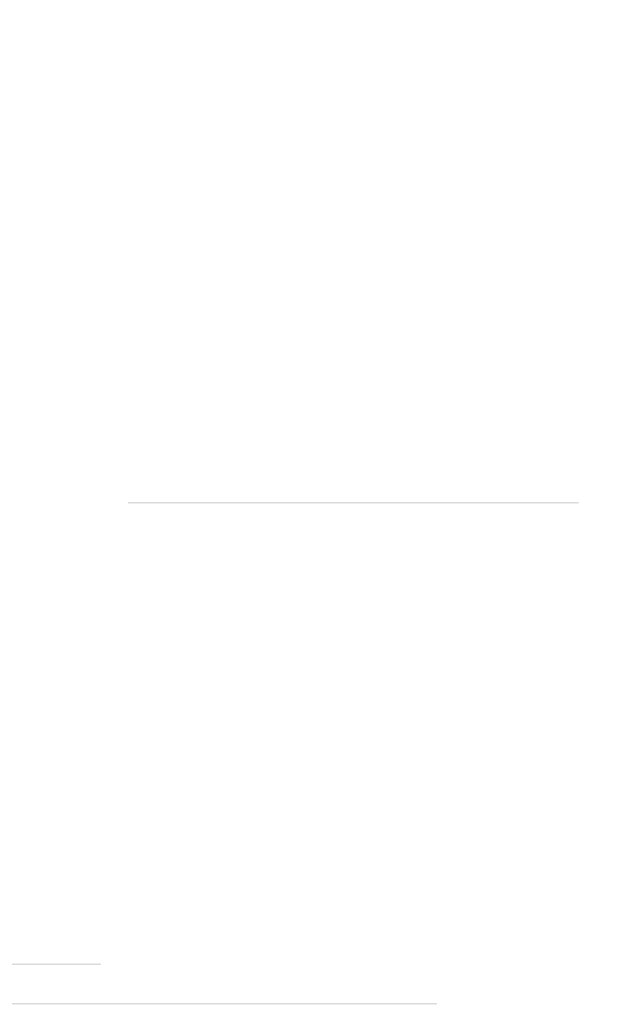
# Model space of a CAD drawing. Header units: millimetres. Extents: x -16329 to 169533, y -50079 to -15666.
# Tile 6 of 13: x 103791 to 110733, y -50079 to -38679. Entities that reach past the tile are written whole.
import ezdxf

# ---------------------------------------------------------------- set-up
doc = ezdxf.new("R2010")
doc.units = ezdxf.units.MM
doc.header["$LTSCALE"] = 10
for name, color, linetype in [('Nowe_A-Ściany-Działowe', 7, 'Continuous'), ('Nowe_A-Ściany-Wewnętrzne', 7, 'Continuous'), ('Nowe_A-Ściany-Zewnętrzne', 7, 'Continuous')]:
    doc.layers.add(name, color=color, linetype=linetype)
pattern_1 = [(0, (-167137.645, 36065.26), (0, 86.60254), [0, -50]), (0, (-167112.645, 36108.56), (0, 86.60254), [0, -50])]
pattern_2 = [(0, (-167137.645, 36065.257), (0, 37.5), [0, -37.5])]

msp = doc.modelspace()

# ---------------------------------------------------------------- hatches: boundary and pattern name
at = {"layer": 'Nowe_A-Ściany-Działowe', "linetype": 'Continuous', "lineweight": 0, "true_color": 0x000000}
h = msp.add_hatch(dxfattribs=at)
h.set_pattern_fill('Tynk', color=18, style=0, pattern_type=2)
h.set_pattern_definition(pattern_1)
h.paths.add_polyline_path([(104868.8, -47089.39), (104868.8, -47079.39), (104858.8, -47079.39), (104858.8, -47089.39)])
h = msp.add_hatch(dxfattribs=at)
h.set_pattern_fill('Tynk', color=18, style=0, pattern_type=2)
h.set_pattern_definition(pattern_1)
h.paths.add_polyline_path([(108163.36, -47079.39), (104868.8, -47079.39), (104868.8, -47089.39), (108163.36, -47089.39)])
h = msp.add_hatch(dxfattribs=at)
h.set_pattern_fill('Tynk', color=18, style=0, pattern_type=2)
h.set_pattern_definition(pattern_1)
h.paths.add_polyline_path([(104868.8, -47214.39), (104868.8, -47204.39), (104858.8, -47204.39), (104858.8, -47214.39)])
h = msp.add_hatch(dxfattribs=at)
h.set_pattern_fill('Tynk', color=18, style=0, pattern_type=2)
h.set_pattern_definition(pattern_1)
h.paths.add_polyline_path([(104868.8, -47214.39), (108163.36, -47214.39), (108163.36, -47204.39), (104868.8, -47204.39)])
h = msp.add_hatch(dxfattribs=at)
h.set_pattern_fill('Tynk', color=18, style=0, pattern_type=2)
h.set_pattern_definition(pattern_1)
h.paths.add_polyline_path([(108163.36, -47204.39), (108163.36, -47214.39), (108173.36, -47214.39), (108173.36, -47204.39)])
h = msp.add_hatch(dxfattribs=at)
h.set_pattern_fill('Tynk', color=18, style=0, pattern_type=2)
h.set_pattern_definition(pattern_1)
h.paths.add_polyline_path([(104868.8, -49609.15), (104858.8, -49609.15), (104858.8, -49619.15), (104868.8, -49619.15)])
at = {"layer": 'Nowe_A-Ściany-Wewnętrzne', "linetype": 'Continuous', "lineweight": 0, "true_color": 0x000000}
h = msp.add_hatch(dxfattribs=at)
h.set_pattern_fill('Tynk', color=18, style=0, pattern_type=2)
h.set_pattern_definition(pattern_1)
h.paths.add_polyline_path([(110263.36, -38689.45), (110273.36, -38689.45), (110463.36, -38689.45), (110463.36, -38679.45), (110263.36, -38679.45)])
h = msp.add_hatch(dxfattribs=at)
h.set_pattern_fill('Tynk', color=18, style=0, pattern_type=2)
h.set_pattern_definition(pattern_1)
h.paths.add_polyline_path([(110263.36, -39234.62), (110273.36, -39234.62), (110273.36, -38689.45), (110263.36, -38689.45)])
h = msp.add_hatch(dxfattribs=at)
h.set_pattern_fill('Tynk', color=18, style=0, pattern_type=2)
h.set_pattern_definition(pattern_1)
h.paths.add_polyline_path([(110733.36, -38679.45), (110523.36, -38679.45), (110523.36, -38689.45), (110723.36, -38689.45), (110733.36, -38689.45)])
h = msp.add_hatch(dxfattribs=at)
h.set_pattern_fill('Tynk', color=18, style=0, pattern_type=2)
h.set_pattern_definition(pattern_1)
h.paths.add_polyline_path([(110723.36, -39578.62), (110733.36, -39578.62), (110733.36, -38689.45), (110723.36, -38689.45)])
h = msp.add_hatch(dxfattribs=at)
h.set_pattern_fill('Tynk', color=18, style=0, pattern_type=2)
h.set_pattern_definition(pattern_1)
h.paths.add_polyline_path([(104733.8, -39144.62), (104743.8, -39144.62), (104888.8, -39144.62), (104888.8, -39134.62), (104733.8, -39134.62)])
h = msp.add_hatch(dxfattribs=at)
h.set_pattern_fill('Tynk', color=18, style=0, pattern_type=2)
h.set_pattern_definition(pattern_1)
h.paths.add_polyline_path([(104993.8, -39144.62), (104993.8, -39234.62), (105003.8, -39234.62), (105003.8, -39144.62)])
h = msp.add_hatch(dxfattribs=at)
h.set_pattern_fill('Tynk', color=18, style=0, pattern_type=2)
h.set_pattern_definition(pattern_1)
h.paths.add_polyline_path([(105003.8, -39234.62), (104993.8, -39244.62), (105003.8, -39244.62)])
h = msp.add_hatch(dxfattribs=at)
h.set_pattern_fill('Tynk', color=18, style=0, pattern_type=2)
h.set_pattern_definition(pattern_1)
h.paths.add_polyline_path([(104993.8, -39234.62), (104993.8, -39244.62), (105003.8, -39234.62)])
h = msp.add_hatch(dxfattribs=at)
h.set_pattern_fill('Tynk', color=18, style=0, pattern_type=2)
h.set_pattern_definition(pattern_1)
h.paths.add_polyline_path([(110263.36, -39234.62), (110263.36, -39244.62), (110273.36, -39244.62), (110273.36, -39234.62)])
h = msp.add_hatch(dxfattribs=at)
h.set_pattern_fill('Tynk', color=18, style=0, pattern_type=2)
h.set_pattern_definition(pattern_1)
h.paths.add_polyline_path([(104743.8, -39494.62), (104733.8, -39504.62), (104743.8, -39504.62)])
h = msp.add_hatch(dxfattribs=at)
h.set_pattern_fill('Tynk', color=18, style=0, pattern_type=2)
h.set_pattern_definition(pattern_1)
h.paths.add_polyline_path([(110263.36, -39494.62), (110263.36, -39504.62), (110273.36, -39504.62), (110273.36, -39494.62)])
h = msp.add_hatch(dxfattribs=at)
h.set_pattern_fill('Tynk', color=18, style=0, pattern_type=2)
h.set_pattern_definition(pattern_1)
h.paths.add_polyline_path([(110263.36, -39504.62), (110263.36, -39578.62), (110273.36, -39578.62), (110273.36, -39504.62)])
h = msp.add_hatch(dxfattribs=at)
h.set_pattern_fill('Tynk', color=18, style=0, pattern_type=2)
h.set_pattern_definition(pattern_1)
h.paths.add_polyline_path([(110263.36, -41039.55), (110273.36, -41039.55), (110273.36, -40928.62), (110263.36, -40928.62)])
h = msp.add_hatch(dxfattribs=at)
h.set_pattern_fill('Tynk', color=18, style=0, pattern_type=2)
h.set_pattern_definition(pattern_1)
h.paths.add_polyline_path([(110733.36, -40928.62), (110723.36, -40928.62), (110723.36, -41174.55), (110733.36, -41174.55)])
h = msp.add_hatch(dxfattribs=at)
h.set_pattern_fill('Tynk', color=18, style=0, pattern_type=2)
h.set_pattern_definition(pattern_1)
h.paths.add_polyline_path([(104733.8, -41049.55), (104743.8, -41049.55), (104733.8, -41039.55)])
h = msp.add_hatch(dxfattribs=at)
h.set_pattern_fill('Tynk', color=18, style=0, pattern_type=2)
h.set_pattern_definition(pattern_1)
h.paths.add_polyline_path([(104743.8, -41039.55), (104733.8, -41039.55), (104743.8, -41049.55)])
h = msp.add_hatch(dxfattribs=at)
h.set_pattern_fill('Tynk', color=18, style=0, pattern_type=2)
h.set_pattern_definition(pattern_1)
h.paths.add_polyline_path([(104743.8, -41049.55), (108128.36, -41049.55), (108128.36, -41039.55), (104743.8, -41039.55)])
h = msp.add_hatch(dxfattribs=at)
h.set_pattern_fill('Tynk', color=18, style=0, pattern_type=2)
h.set_pattern_definition(pattern_1)
h.paths.add_polyline_path([(108128.36, -41049.55), (108138.36, -41049.55), (108138.36, -41039.55), (108128.36, -41039.55)])
h = msp.add_hatch(dxfattribs=at)
h.set_pattern_fill('Tynk', color=18, style=0, pattern_type=2)
h.set_pattern_definition(pattern_1)
h.paths.add_polyline_path([(108253.36, -41049.55), (110263.36, -41049.55), (110263.36, -41039.55), (108253.36, -41039.55)])
h = msp.add_hatch(dxfattribs=at)
h.set_pattern_fill('Tynk', color=18, style=0, pattern_type=2)
h.set_pattern_definition(pattern_1)
h.paths.add_polyline_path([(110263.36, -41039.55), (110263.36, -41049.55), (110273.36, -41049.55), (110273.36, -41039.55)])
h = msp.add_hatch(dxfattribs=at)
h.set_pattern_fill('Tynk', color=18, style=0, pattern_type=2)
h.set_pattern_definition(pattern_1)
h.paths.add_polyline_path([(110273.36, -41299.55), (110273.36, -41174.55), (110263.36, -41174.55), (110263.36, -41299.55)])
h = msp.add_hatch(dxfattribs=at)
h.set_pattern_fill('Tynk', color=18, style=0, pattern_type=2)
h.set_pattern_definition(pattern_1)
h.paths.add_polyline_path([(110723.36, -41508.54), (110733.36, -41508.54), (110733.36, -41174.55), (110723.36, -41174.55)])
h = msp.add_hatch(dxfattribs=at)
h.set_pattern_fill('Tynk', color=18, style=0, pattern_type=2)
h.set_pattern_definition(pattern_1)
h.paths.add_polyline_path([(105003.8, -41309.55), (104993.8, -41299.55), (104993.8, -41309.55)])
h = msp.add_hatch(dxfattribs=at)
h.set_pattern_fill('Tynk', color=18, style=0, pattern_type=2)
h.set_pattern_definition(pattern_1)
h.paths.add_polyline_path([(105003.8, -41299.55), (104993.8, -41299.55), (105003.8, -41309.55)])
h = msp.add_hatch(dxfattribs=at)
h.set_pattern_fill('Tynk', color=18, style=0, pattern_type=2)
h.set_pattern_definition(pattern_1)
h.paths.add_polyline_path([(105003.8, -41682.05), (105003.8, -41309.55), (104993.8, -41309.55), (104993.8, -41682.05)])
h = msp.add_hatch(dxfattribs=at)
h.set_pattern_fill('Tynk', color=18, style=0, pattern_type=2)
h.set_pattern_definition(pattern_1)
h.paths.add_polyline_path([(105003.8, -41309.55), (105843.8, -41309.55), (105843.8, -41299.55), (105003.8, -41299.55)])
h = msp.add_hatch(dxfattribs=at)
h.set_pattern_fill('Tynk', color=18, style=0, pattern_type=2)
h.set_pattern_definition(pattern_1)
h.paths.add_polyline_path([(106023.8, -41309.55), (110263.36, -41309.55), (110263.36, -41299.55), (106023.8, -41299.55)])
h = msp.add_hatch(dxfattribs=at)
h.set_pattern_fill('Tynk', color=18, style=0, pattern_type=2)
h.set_pattern_definition(pattern_1)
h.paths.add_polyline_path([(106028.8, -41862.05), (106028.8, -41309.55), (106023.8, -41309.55), (106023.8, -41862.05)])
h = msp.add_hatch(dxfattribs=at)
h.set_pattern_fill('Tynk', color=18, style=0, pattern_type=2)
h.set_pattern_definition(pattern_1)
h.paths.add_polyline_path([(110263.36, -41299.55), (110263.36, -41309.55), (110273.36, -41309.55), (110273.36, -41299.55)])
h = msp.add_hatch(dxfattribs=at)
h.set_pattern_fill('Tynk', color=18, style=0, pattern_type=2)
h.set_pattern_definition(pattern_1)
h.paths.add_polyline_path([(110263.36, -41309.55), (110263.36, -41508.54), (110273.36, -41508.54), (110273.36, -41309.55)])
h = msp.add_hatch(dxfattribs=at)
h.set_pattern_fill('Tynk', color=18, style=0, pattern_type=2)
h.set_pattern_definition(pattern_1)
h.paths.add_polyline_path([(104643.8, -41544.15), (104733.8, -41544.15), (104733.8, -41534.15), (104643.8, -41534.15)])
h = msp.add_hatch(dxfattribs=at)
h.set_pattern_fill('Tynk', color=18, style=0, pattern_type=2)
h.set_pattern_definition(pattern_1)
h.paths.add_polyline_path([(104743.8, -41544.15), (104743.8, -41534.15), (104733.8, -41534.15), (104733.8, -41544.15)])
h = msp.add_hatch(dxfattribs=at)
h.set_pattern_fill('Tynk', color=18, style=0, pattern_type=2)
h.set_pattern_definition(pattern_1)
h.paths.add_polyline_path([(110263.36, -41518.54), (110463.36, -41518.54), (110463.36, -41508.54), (110273.36, -41508.54), (110263.36, -41508.54)])
h = msp.add_hatch(dxfattribs=at)
h.set_pattern_fill('Tynk', color=18, style=0, pattern_type=2)
h.set_pattern_definition(pattern_1)
h.paths.add_polyline_path([(110733.36, -41508.54), (110723.36, -41508.54), (110523.36, -41508.54), (110523.36, -41518.54), (110733.36, -41518.54)])
h = msp.add_hatch(dxfattribs=at)
h.set_pattern_fill('Tynk', color=18, style=0, pattern_type=2)
h.set_pattern_definition(pattern_1)
h.paths.add_polyline_path([(104643.8, -41794.15), (104643.8, -41804.15), (104733.8, -41804.15), (104733.8, -41794.15)])
h = msp.add_hatch(dxfattribs=at)
h.set_pattern_fill('Tynk', color=18, style=0, pattern_type=2)
h.set_pattern_definition(pattern_1)
h.paths.add_polyline_path([(104743.8, -41804.15), (104743.8, -41794.15), (104733.8, -41794.15), (104733.8, -41804.15)])
h = msp.add_hatch(dxfattribs=at)
h.set_pattern_fill('Tynk', color=18, style=0, pattern_type=2)
h.set_pattern_definition(pattern_1)
h.paths.add_polyline_path([(105003.8, -44309.15), (105003.8, -41862.05), (104993.8, -41862.05), (104993.8, -44309.15)])
h = msp.add_hatch(dxfattribs=at)
h.set_pattern_fill('Tynk', color=18, style=0, pattern_type=2)
h.set_pattern_definition(pattern_1)
h.paths.add_polyline_path([(106023.8, -41862.05), (105033.8, -41862.05), (105033.8, -41867.05), (106023.8, -41867.05)])
h = msp.add_hatch(dxfattribs=at)
h.set_pattern_fill('Tynk', color=18, style=0, pattern_type=2)
h.set_pattern_definition(pattern_1)
h.paths.add_polyline_path([(106028.8, -41862.05), (106023.8, -41862.05), (106028.8, -41867.05)])
h = msp.add_hatch(dxfattribs=at)
h.set_pattern_fill('Tynk', color=18, style=0, pattern_type=2)
h.set_pattern_definition(pattern_1)
h.paths.add_polyline_path([(106023.8, -41862.05), (106023.8, -41867.05), (106028.8, -41867.05)])
h = msp.add_hatch(dxfattribs=at)
h.set_pattern_fill('Tynk', color=18, style=0, pattern_type=2)
h.set_pattern_definition(pattern_1)
h.paths.add_polyline_path([(110263.36, -42508.54), (110273.36, -42508.54), (110463.36, -42508.54), (110463.36, -42498.54), (110263.36, -42498.54)])
h = msp.add_hatch(dxfattribs=at)
h.set_pattern_fill('Tynk', color=18, style=0, pattern_type=2)
h.set_pattern_definition(pattern_1)
h.paths.add_polyline_path([(110273.36, -42508.54), (110263.36, -42508.54), (110263.36, -42908.73), (110273.36, -42908.73)])
h = msp.add_hatch(dxfattribs=at)
h.set_pattern_fill('Tynk', color=18, style=0, pattern_type=2)
h.set_pattern_definition(pattern_1)
h.paths.add_polyline_path([(110733.36, -42498.54), (110523.36, -42498.54), (110523.36, -42508.54), (110723.36, -42508.54), (110733.36, -42508.54)])
h = msp.add_hatch(dxfattribs=at)
h.set_pattern_fill('Tynk', color=18, style=0, pattern_type=2)
h.set_pattern_definition(pattern_1)
h.paths.add_polyline_path([(110733.36, -42508.54), (110723.36, -42508.54), (110723.36, -42908.73), (110733.36, -42908.73)])
h = msp.add_hatch(dxfattribs=at)
h.set_pattern_fill('Tynk', color=18, style=0, pattern_type=2)
h.set_pattern_definition(pattern_1)
h.paths.add_polyline_path([(110263.36, -43898.73), (110263.36, -43908.73), (110273.36, -43908.73), (110618.36, -43908.73), (110618.36, -43898.73)])
h = msp.add_hatch(dxfattribs=at)
h.set_pattern_fill('Tynk', color=18, style=0, pattern_type=2)
h.set_pattern_definition(pattern_1)
h.paths.add_polyline_path([(110263.36, -44309.15), (110273.36, -44309.15), (110273.36, -43908.73), (110263.36, -43908.73)])
h = msp.add_hatch(dxfattribs=at)
h.set_pattern_fill('Tynk', color=18, style=0, pattern_type=2)
h.set_pattern_definition(pattern_1)
h.paths.add_polyline_path([(110723.36, -44769.15), (110733.36, -44769.15), (110733.36, -43908.73), (110723.36, -43908.73)])
h = msp.add_hatch(dxfattribs=at)
h.set_pattern_fill('Tynk', color=18, style=0, pattern_type=2)
h.set_pattern_definition(pattern_1)
h.paths.add_polyline_path([(104993.8, -44309.15), (104993.8, -44319.15), (105003.8, -44309.15)])
h = msp.add_hatch(dxfattribs=at)
h.set_pattern_fill('Tynk', color=18, style=0, pattern_type=2)
h.set_pattern_definition(pattern_1)
h.paths.add_polyline_path([(105003.8, -44309.15), (104993.8, -44319.15), (105003.8, -44319.15)])
h = msp.add_hatch(dxfattribs=at)
h.set_pattern_fill('Tynk', color=18, style=0, pattern_type=2)
h.set_pattern_definition(pattern_1)
h.paths.add_polyline_path([(105003.8, -44319.15), (108163.36, -44319.15), (108163.36, -44309.15), (105003.8, -44309.15)])
h = msp.add_hatch(dxfattribs=at)
h.set_pattern_fill('Gips', color=18, style=0, pattern_type=2)
h.set_pattern_definition(pattern_2)
h.paths.add_polyline_path([(105033.8, -44279.15), (105046.3, -44279.15), (105046.3, -44266.65), (105033.8, -44266.65)])
h = msp.add_hatch(dxfattribs=at)
h.set_pattern_fill('Gips', color=18, style=0, pattern_type=2)
h.set_pattern_definition(pattern_2)
h.paths.add_polyline_path([(105046.3, -44279.15), (110263.36, -44279.15), (110263.36, -44266.65), (105046.3, -44266.65)])
h = msp.add_hatch(dxfattribs=at)
h.set_pattern_fill('Tynk', color=18, style=0, pattern_type=2)
h.set_pattern_definition(pattern_1)
h.paths.add_polyline_path([(108163.36, -44319.15), (108173.36, -44319.15), (108163.36, -44309.15)])
h = msp.add_hatch(dxfattribs=at)
h.set_pattern_fill('Tynk', color=18, style=0, pattern_type=2)
h.set_pattern_definition(pattern_1)
h.paths.add_polyline_path([(110263.36, -44319.15), (110273.36, -44319.15), (110263.36, -44309.15)])
h = msp.add_hatch(dxfattribs=at)
h.set_pattern_fill('Tynk', color=18, style=0, pattern_type=2)
h.set_pattern_definition(pattern_1)
h.paths.add_polyline_path([(110263.36, -44309.15), (110273.36, -44319.15), (110273.36, -44309.15)])
h = msp.add_hatch(dxfattribs=at)
h.set_pattern_fill('Tynk', color=18, style=0, pattern_type=2)
h.set_pattern_definition(pattern_1)
h.paths.add_polyline_path([(104733.8, -44569.15), (104733.8, -44579.15), (104743.8, -44569.15)])
h = msp.add_hatch(dxfattribs=at)
h.set_pattern_fill('Tynk', color=18, style=0, pattern_type=2)
h.set_pattern_definition(pattern_1)
h.paths.add_polyline_path([(104743.8, -44569.15), (104733.8, -44579.15), (104743.8, -44579.15)])
h = msp.add_hatch(dxfattribs=at)
h.set_pattern_fill('Tynk', color=18, style=0, pattern_type=2)
h.set_pattern_definition(pattern_1)
h.paths.add_polyline_path([(104743.8, -44579.15), (108163.36, -44579.15), (108163.36, -44569.15), (104743.8, -44569.15)])
h = msp.add_hatch(dxfattribs=at)
h.set_pattern_fill('Tynk', color=18, style=0, pattern_type=2)
h.set_pattern_definition(pattern_1)
h.paths.add_polyline_path([(108163.36, -44569.15), (108163.36, -44579.15), (108173.36, -44579.15), (108173.36, -44569.15)])
h = msp.add_hatch(dxfattribs=at)
h.set_pattern_fill('Tynk', color=18, style=0, pattern_type=2)
h.set_pattern_definition(pattern_1)
h.paths.add_polyline_path([(108163.36, -44579.15), (108163.36, -45379.41), (108173.36, -45379.41), (108173.36, -44579.15)])
h = msp.add_hatch(dxfattribs=at)
h.set_pattern_fill('Tynk', color=18, style=0, pattern_type=2)
h.set_pattern_definition(pattern_1)
h.paths.add_polyline_path([(108633.36, -44779.15), (108623.36, -44779.15), (108623.36, -45379.41), (108633.36, -45379.41)])
h = msp.add_hatch(dxfattribs=at)
h.set_pattern_fill('Tynk', color=18, style=0, pattern_type=2)
h.set_pattern_definition(pattern_1)
h.paths.add_polyline_path([(110723.36, -44779.15), (110733.36, -44779.15), (110723.36, -44769.15)])
h = msp.add_hatch(dxfattribs=at)
h.set_pattern_fill('Tynk', color=18, style=0, pattern_type=2)
h.set_pattern_definition(pattern_1)
h.paths.add_polyline_path([(110733.36, -44769.15), (110723.36, -44769.15), (110733.36, -44779.15)])
h = msp.add_hatch(dxfattribs=at)
h.set_pattern_fill('Tynk', color=18, style=0, pattern_type=2)
h.set_pattern_definition(pattern_1)
h.paths.add_polyline_path([(108163.36, -47079.39), (108173.36, -47079.39), (108173.36, -46779.41), (108163.36, -46779.41)])
h = msp.add_hatch(dxfattribs=at)
h.set_pattern_fill('Tynk', color=18, style=0, pattern_type=2)
h.set_pattern_definition(pattern_1)
h.paths.add_polyline_path([(108623.36, -47959.39), (108633.36, -47959.39), (108633.36, -46779.41), (108623.36, -46779.41)])
h = msp.add_hatch(dxfattribs=at)
h.set_pattern_fill('Tynk', color=18, style=0, pattern_type=2)
h.set_pattern_definition(pattern_1)
h.paths.add_polyline_path([(108163.36, -47079.39), (108163.36, -47089.39), (108173.36, -47089.39), (108173.36, -47079.39)])
h = msp.add_hatch(dxfattribs=at)
h.set_pattern_fill('Tynk', color=18, style=0, pattern_type=2)
h.set_pattern_definition(pattern_1)
h.paths.add_polyline_path([(108163.36, -47214.39), (108163.36, -47959.39), (108173.36, -47959.39), (108173.36, -47214.39)])
h = msp.add_hatch(dxfattribs=at)
h.set_pattern_fill('Tynk', color=18, style=0, pattern_type=2)
h.set_pattern_definition(pattern_1)
h.paths.add_polyline_path([(108163.36, -47969.39), (108363.36, -47969.39), (108363.36, -47959.39), (108173.36, -47959.39), (108163.36, -47959.39)])
h = msp.add_hatch(dxfattribs=at)
h.set_pattern_fill('Tynk', color=18, style=0, pattern_type=2)
h.set_pattern_definition(pattern_1)
h.paths.add_polyline_path([(108633.36, -47959.39), (108623.36, -47959.39), (108423.36, -47959.39), (108423.36, -47969.39), (108633.36, -47969.39)])
h = msp.add_hatch(dxfattribs=at)
h.set_pattern_fill('Tynk', color=18, style=0, pattern_type=2)
h.set_pattern_definition(pattern_1)
h.paths.add_polyline_path([(108163.36, -49359.39), (108173.36, -49359.39), (108363.36, -49359.39), (108363.36, -49349.39), (108163.36, -49349.39)])
h = msp.add_hatch(dxfattribs=at)
h.set_pattern_fill('Tynk', color=18, style=0, pattern_type=2)
h.set_pattern_definition(pattern_1)
h.paths.add_polyline_path([(108163.36, -49609.15), (108173.36, -49609.15), (108173.36, -49359.39), (108163.36, -49359.39)])
h = msp.add_hatch(dxfattribs=at)
h.set_pattern_fill('Tynk', color=18, style=0, pattern_type=2)
h.set_pattern_definition(pattern_1)
h.paths.add_polyline_path([(108633.36, -49349.39), (108423.36, -49349.39), (108423.36, -49359.39), (108623.36, -49359.39), (108633.36, -49359.39)])
h = msp.add_hatch(dxfattribs=at)
h.set_pattern_fill('Tynk', color=18, style=0, pattern_type=2)
h.set_pattern_definition(pattern_1)
h.paths.add_polyline_path([(108633.36, -49359.39), (108623.36, -49359.39), (108623.36, -50069.15), (108633.36, -50069.15)])
at = {"layer": 'Nowe_A-Ściany-Zewnętrzne', "linetype": 'Continuous', "lineweight": 0, "true_color": 0x000000}
h = msp.add_hatch(dxfattribs=at)
h.set_pattern_fill('Tynk', color=18, style=0, pattern_type=2)
h.set_pattern_definition(pattern_1)
h.paths.add_polyline_path([(108163.36, -44309.15), (108173.36, -44319.15), (108173.36, -44309.15)])
h = msp.add_hatch(dxfattribs=at)
h.set_pattern_fill('Tynk', color=18, style=0, pattern_type=2)
h.set_pattern_definition(pattern_1)
h.paths.add_polyline_path([(110263.36, -44309.15), (108173.36, -44309.15), (108173.36, -44319.15), (110263.36, -44319.15)])
h = msp.add_hatch(dxfattribs=at)
h.set_pattern_fill('Tynk', color=18, style=0, pattern_type=2)
h.set_pattern_definition(pattern_1)
h.paths.add_polyline_path([(108623.36, -44779.15), (108633.36, -44779.15), (108623.36, -44769.15)])
h = msp.add_hatch(dxfattribs=at)
h.set_pattern_fill('Tynk', color=18, style=0, pattern_type=2)
h.set_pattern_definition(pattern_1)
h.paths.add_polyline_path([(108623.36, -44769.15), (108633.36, -44779.15), (108633.36, -44769.15)])
h = msp.add_hatch(dxfattribs=at)
h.set_pattern_fill('Tynk', color=18, style=0, pattern_type=2)
h.set_pattern_definition(pattern_1)
h.paths.add_polyline_path([(104733.8, -49609.15), (98833.36, -49609.15), (98833.36, -49619.15), (104733.8, -49619.15)])
h = msp.add_hatch(dxfattribs=at)
h.set_pattern_fill('Tynk', color=18, style=0, pattern_type=2)
h.set_pattern_definition(pattern_1)
h.paths.add_polyline_path([(104743.8, -49609.15), (104733.8, -49609.15), (104733.8, -49619.15), (104743.8, -49619.15)])
h = msp.add_hatch(dxfattribs=at)
h.set_pattern_fill('Tynk', color=18, style=0, pattern_type=2)
h.set_pattern_definition(pattern_1)
h.paths.add_polyline_path([(108163.36, -49609.15), (104868.8, -49609.15), (104868.8, -49619.15), (108163.36, -49619.15)])
h = msp.add_hatch(dxfattribs=at)
h.set_pattern_fill('Tynk', color=18, style=0, pattern_type=2)
h.set_pattern_definition(pattern_1)
h.paths.add_polyline_path([(108163.36, -49609.15), (108173.36, -49619.15), (108173.36, -49609.15)])
h = msp.add_hatch(dxfattribs=at)
h.set_pattern_fill('Tynk', color=18, style=0, pattern_type=2)
h.set_pattern_definition(pattern_1)
h.paths.add_polyline_path([(108163.36, -49619.15), (108173.36, -49619.15), (108163.36, -49609.15)])
h = msp.add_hatch(dxfattribs=at)
h.set_pattern_fill('Tynk', color=18, style=0, pattern_type=2)
h.set_pattern_definition(pattern_1)
h.paths.add_polyline_path([(108623.36, -50069.15), (98373.36, -50069.15), (98373.36, -50079.15), (108623.36, -50079.15)])
h = msp.add_hatch(dxfattribs=at)
h.set_pattern_fill('Tynk', color=18, style=0, pattern_type=2)
h.set_pattern_definition(pattern_1)
h.paths.add_polyline_path([(108633.36, -50069.15), (108623.36, -50069.15), (108633.36, -50079.15)])
h = msp.add_hatch(dxfattribs=at)
h.set_pattern_fill('Tynk', color=18, style=0, pattern_type=2)
h.set_pattern_definition(pattern_1)
h.paths.add_polyline_path([(108623.36, -50079.15), (108633.36, -50079.15), (108623.36, -50069.15)])

doc.saveas('drawing.dxf')
